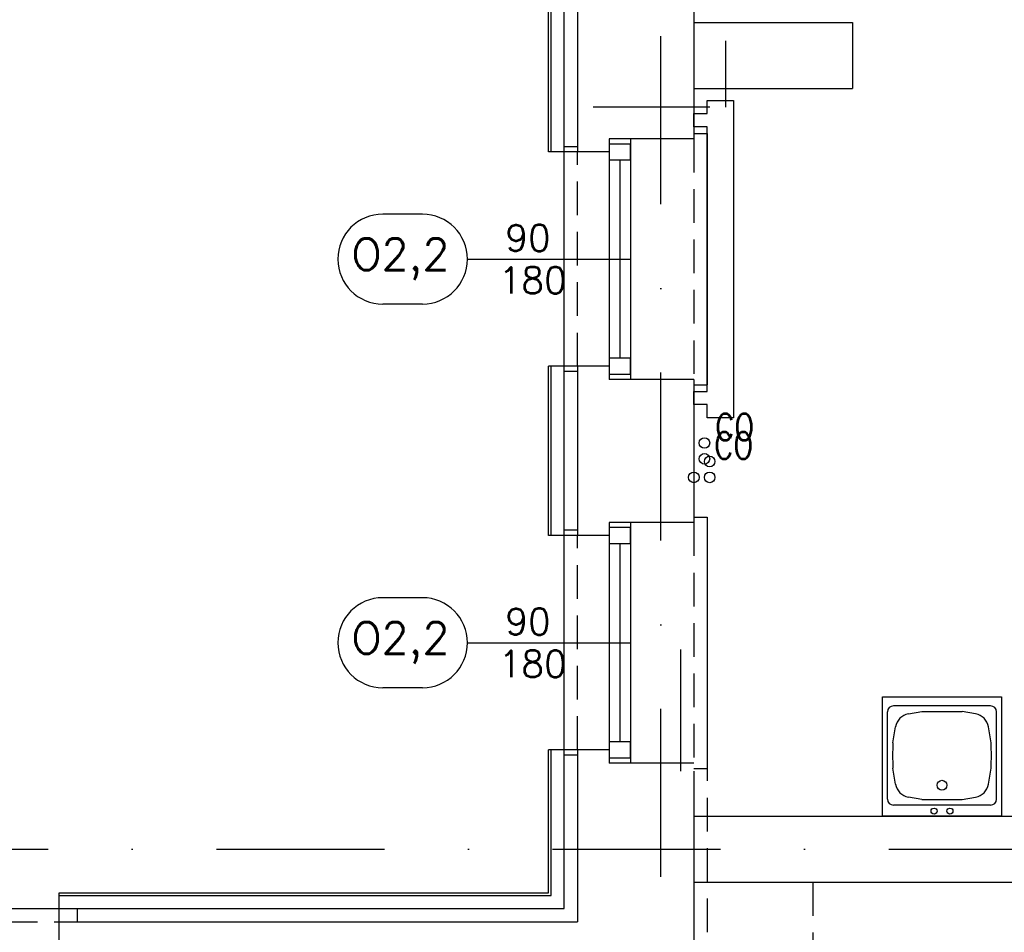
# Model space of a CAD drawing. Header units: millimetres. Extents: x 28600 to 181045, y -399112 to -163690.
# Tile 125 of 256: x 60570 to 60942, y -197460 to -197115. Entities that reach past the tile are written whole.
import ezdxf
from ezdxf.enums import TextEntityAlignment as Align

# ---------------------------------------------------------------- set-up
doc = ezdxf.new("R2010")
doc.units = ezdxf.units.MM
doc.linetypes.add('DASHDOT', pattern=[25.4, 12.7, -6.35, 0, -6.35])
doc.linetypes.add('HIDDEN', pattern=[9.525, 6.35, -3.175])
doc.layers.get('0').update_dxf_attribs({"color": 8})
for name, color, linetype in [('!! 0_ Istn-okna', 8, 'Continuous'), ('!! 0_ Istn-sciany', 8, 'Continuous'), ('!! 0_ Istn-widok', 8, 'Continuous'), ('!! 0_Istn-armatura', 8, 'Continuous'), ('!! 0_Istn-cienka', 8, 'Continuous'), ('!! 0_opis pionów', 8, 'Continuous'), ('!! 0_Opis_okna', 8, 'Continuous'), ('!! 1_ tynk zewn  - nowy', 8, 'Continuous'), ('!! 1_ widok', 8, 'Continuous'), ('!! 2_ remont Ocieplenie', 8, 'ZIGZAG'), ('0-osie-liniA', 8, 'DASHDOT'), ('0-osie-tx', 8, 'Continuous')]:
    doc.layers.add(name, color=color, linetype=linetype)
doc.layers.add('!! 0_Istn-grzejniki', color=8, linetype='Continuous', plot=False)
doc.styles.add('ARCHETYP', font='romans.shx', dxfattribs={"height": 15})
doc.linetypes.add('ZIGZAG', pattern='A,0.00254,-5.08,[131,ltypeshp.shx,S=5.08,R=0,X=-5.08,Y=0],-10.16,[131,ltypeshp.shx,S=5.08,R=180,X=5.08,Y=0],-5.08', length=20.32254)

# ---------------------------------------------------------------- blocks, each defined once
blk = doc.blocks.new('A$C04090CF1')
for p, q in [((0, 60), (60, 60)), ((0, 0), (0, 60)), ((60, 60), (60, 0)), ((54.5, 55.5), (5.5, 55.5)), ((2.5, 8.5), (2.5, 52.5)), ((13.04, 51.51), (19.82, 52.74)), ((46.96, 51.51), (40.18, 52.74)), ((57.5, 8.5), (57.5, 52.5)), ((5.22, 36.82), (6.58, 44.95)), ((54.78, 36.82), (53.42, 44.95)), ((6.58, 16.05), (5.22, 24.18)), ((53.42, 16.05), (54.78, 24.18)), ((54.5, 5.5), (5.5, 5.5)), ((19.82, 8.26), (13.04, 9.49)), ((40.18, 8.26), (46.96, 9.49)), ((60, 0), (0, 0))]:
    blk.add_line(p, q)
for points in [[(19.82, 52.74), (40.18, 52.74)], [(19.82, 8.26), (40.18, 8.26)]]:
    blk.add_lwpolyline(points)
for centre, radius in [((30, 15.5), 2.5), ((26, 2.48), 1.5), ((34, 2.48), 1.5)]:
    blk.add_circle(centre, radius)
for centre, radius, start, end in [((5.5, 52.5), 3, 90, 180), ((54.5, 52.5), 3, 0, 90), ((14.47, 43.64), 8, 100.3048, 170.5377), ((45.53, 43.64), 8, 9.4623, 79.6952), ((188.36, 30.5), 183.25, 178.0251, 181.9749), ((-128.36, 30.5), 183.25, 358.0251, 1.9749), ((14.47, 17.36), 8, 189.4623, 259.6952), ((45.53, 17.36), 8, 280.3048, 350.5377), ((5.5, 8.5), 3, 180, 270), ((54.5, 8.5), 3, 270, 0)]:
    blk.add_arc(centre, radius, start, end)
blk = doc.blocks.new('A$C1F8E0840')
at = {"linetype": 'Continuous', "xscale": 0.75, "yscale": 0.75, "zscale": 0.75}
blk.add_blockref('A$C04090CF1', (-22.5, 0), dxfattribs=at)
blk = doc.blocks.new('okno 4')
at = {"layer": '!! 0_ Istn-okna'}
for points in [[(51834.72, -197370.83), (51746.72, -197370.83)], [(51826.72, -197374.83), (51754.72, -197374.83)], [(51834.72, -197378.83), (51746.72, -197378.83)]]:
    blk.add_lwpolyline(points, dxfattribs=at)
for points in [[(51754.72, -197370.83), (51748.72, -197370.83), (51748.72, -197378.83), (51754.72, -197378.83)], [(51832.72, -197370.83), (51826.72, -197370.83), (51826.72, -197378.83), (51832.72, -197378.83)]]:
    blk.add_lwpolyline(points, close=True, dxfattribs=at)
at = {"layer": '!! 0_ Istn-sciany'}
for points in [[(51751.72, -197370.83), (51751.72, -197352.83)], [(51829.72, -197370.83), (51829.72, -197352.83)], [(51751.72, -197370.83), (51746.72, -197370.83)], [(51746.72, -197378.83), (51746.72, -197370.83)], [(51834.72, -197370.83), (51829.72, -197370.83)], [(51834.72, -197378.83), (51834.72, -197370.83)], [(51746.72, -197378.83), (51746.72, -197409.83)], [(51834.72, -197378.83), (51834.72, -197409.83)]]:
    blk.add_lwpolyline(points, dxfattribs=at)
at = {"layer": '!! 0_ Istn-widok'}
for points in [[(51744.72, -197347.83), (51836.72, -197347.83)], [(51744.72, -197352.83), (51744.72, -197347.83)], [(51836.72, -197352.83), (51836.72, -197347.83)], [(51746.72, -197409.83), (51746.72, -197412.33)], [(51834.72, -197409.83), (51834.72, -197412.33)], [(51834.72, -197412.33), (51746.72, -197412.33)]]:
    blk.add_lwpolyline(points, dxfattribs=at)
at = {"layer": '!! 0_Istn-cienka', "linetype": 'HIDDEN', "ltscale": 2}
for points in [[(51751.72, -197352.83), (51829.72, -197352.83)], [(51834.72, -197409.83), (51746.72, -197409.83)]]:
    blk.add_lwpolyline(points, dxfattribs=at)
blk = doc.blocks.new('1_ok-opis')
blk.add_line((0, 111.61), (0, 50))
for points in [[(-17, 128.61), (-17, 143.61)], [(17, 128.61), (17, 143.61)]]:
    blk.add_lwpolyline(points)
for centre, start, end in [((0, 143.61), 0, 180), ((0, 128.61), 180, 0)]:
    blk.add_arc(centre, 17, start, end)
at = {"style": 'ARCHETYP'}
for tag, height, rotation, p in [('NR', 12, 90, (0, 136.9)), ('NR', 12, 270, (0, 136.9)), ('SZEROKOŚĆ', 10, 90, (-8, 78.29)), ('WYSOKOŚĆ', 10, 270, (-8, 78.29)), ('SZEROKOŚĆ', 10, 270, (8, 78.29)), ('WYSOKOŚĆ', 10, 90, (8, 78.29))]:
    blk.add_attdef(tag, text='', height=height, rotation=rotation, dxfattribs=at).set_placement(p, align=Align.MIDDLE)

msp = doc.modelspace()

# ---------------------------------------------------------------- linework, layer by layer
at = {"layer": '!! 0_ Istn-okna'}
for points in [[(60792.56735, -197160.12813), (60792.56735, -197251.12813)], [(60800.56735, -197160.12813), (60800.56735, -197251.12813)], [(60796.56735, -197168.12813), (60796.56735, -197243.12813)], [(60792.56735, -197305.12813), (60792.56735, -197396.12813)], [(60800.56735, -197305.12813), (60800.56735, -197396.12813)], [(60796.56735, -197313.12813), (60796.56735, -197388.12813)]]:
    msp.add_lwpolyline(points, dxfattribs=at)
for points in [[(60792.56735, -197162.12813), (60792.56735, -197168.12813), (60800.56735, -197168.12813), (60800.56735, -197162.12813)], [(60792.56735, -197243.12813), (60792.56735, -197249.12813), (60800.56735, -197249.12813), (60800.56735, -197243.12813)], [(60792.56735, -197307.12813), (60792.56735, -197313.12813), (60800.56735, -197313.12813), (60800.56735, -197307.12813)], [(60792.56735, -197388.12813), (60792.56735, -197394.12813), (60800.56735, -197394.12813), (60800.56735, -197388.12813)]]:
    msp.add_lwpolyline(points, close=True, dxfattribs=at)
at = {"layer": '!! 0_ Istn-sciany'}
for points in [[(60780.56735, -197091.12813), (60780.56735, -197165.12813)], [(60824.56735, -197096.12813), (60824.56735, -197116.12813)], [(60824.56735, -197116.12813), (60884.56735, -197116.12813)], [(60884.56735, -197116.12813), (60884.56735, -197141.12813)], [(60824.56735, -197141.12813), (60884.56735, -197141.12813)], [(60824.56735, -197141.12813), (60824.56735, -197160.12813)], [(60792.56735, -197160.12813), (60792.56735, -197165.12813)], [(60824.56735, -197160.12813), (60792.56735, -197160.12813)], [(60792.56735, -197165.12813), (60780.56735, -197165.12813)], [(60780.56735, -197246.12813), (60780.56735, -197310.12813)], [(60792.56735, -197246.12813), (60780.56735, -197246.12813)], [(60792.56735, -197246.12813), (60792.56735, -197251.12813)], [(60824.56735, -197251.12813), (60792.56735, -197251.12813)], [(60824.56735, -197251.12813), (60824.56735, -197305.12813)], [(60792.56735, -197305.12813), (60792.56735, -197310.12813)], [(60824.56735, -197305.12813), (60792.56735, -197305.12813)], [(60792.56735, -197310.12813), (60780.56735, -197310.12813)], [(60780.56735, -197391.12813), (60780.56735, -197456.12813)], [(60792.56735, -197391.12813), (60780.56735, -197391.12813)], [(60792.56735, -197391.12813), (60792.56735, -197396.12813)], [(60824.56735, -197396.12813), (60792.56735, -197396.12813)], [(60824.56735, -197399.12813), (60824.56735, -197513.12813)], [(60824.56735, -197399.12813), (60824.56735, -197513.12813)], [(60824.56735, -197416.12813), (60999.56735, -197416.12813)], [(60824.56735, -197441.12813), (61331.56735, -197441.12813)], [(60584.56735, -197456.12813), (60775.56735, -197456.12813)], [(60584.56735, -197456.12813), (60780.56735, -197456.12813)]]:
    msp.add_lwpolyline(points, dxfattribs=at)
at = {"layer": '!! 0_ Istn-widok'}
for points in [[(60824.56735, -197116.12813), (60824.56735, -197141.12813)], [(60836.56735, -197123.12813), (60836.56735, -197148.12813)], [(60830.56735, -197148.12813), (60786.56735, -197148.12813)], [(60824.56735, -197158.12813), (60829.56735, -197158.12813)], [(60829.56735, -197158.12813), (60829.56735, -197253.12813)], [(60775.56735, -197248.12813), (60775.56735, -197163.12813)], [(60780.56735, -197163.12813), (60775.56735, -197163.12813)], [(60780.56735, -197248.12813), (60775.56735, -197248.12813)], [(60824.56735, -197253.12813), (60829.56735, -197253.12813)], [(60824.56735, -197303.12813), (60829.56735, -197303.12813)], [(60829.56735, -197303.12813), (60829.56735, -197398.12813)], [(60775.56735, -197393.12813), (60775.56735, -197308.12813)], [(60780.56735, -197308.12813), (60775.56735, -197308.12813)], [(60819.56735, -197353.12813), (60819.56735, -197399.12813)], [(60780.56735, -197393.12813), (60775.56735, -197393.12813)], [(60824.56735, -197398.12813), (60829.56735, -197398.12813)]]:
    msp.add_lwpolyline(points, dxfattribs=at)
at = {"layer": '!! 0_ Istn-widok', "linetype": 'HIDDEN', "ltscale": 3}
msp.add_lwpolyline([(60824.56735, -197399.12813), (60824.56735, -197630.12813)], dxfattribs=at)
at = {"layer": '!! 0_Istn-armatura'}
for centre in [(60828.56735, -197275.12813), (60828.56735, -197281.12813)]:
    msp.add_circle(centre, 2, dxfattribs=at)
at = {"layer": '!! 0_Istn-cienka', "linetype": 'HIDDEN', "ltscale": 2}
for points in [[(60824.56735, -197160.12813), (60824.56735, -197251.12813)], [(60780.56735, -197246.12813), (60780.56735, -197165.12813)], [(60824.56735, -197305.12813), (60824.56735, -197396.12813)], [(60780.56735, -197391.12813), (60780.56735, -197310.12813)], [(60829.56735, -197371.12813), (60829.56735, -197941.12813)], [(60869.56735, -197441.12813), (60869.56735, -197971.12813)]]:
    msp.add_lwpolyline(points, dxfattribs=at)
at = {"layer": '!! 0_Istn-grzejniki'}
msp.add_lwpolyline([(60824.56735, -197150.62813), (60829.56735, -197150.62813), (60829.56735, -197145.62813), (60839.56735, -197145.62813), (60839.56735, -197265.62813), (60829.56735, -197265.62813), (60829.56735, -197260.62813), (60824.56735, -197260.62813), (60824.56735, -197255.62813), (60829.56735, -197255.62813), (60829.56735, -197155.62813), (60824.56735, -197155.62813)], close=True, dxfattribs=at)
at = {"layer": '!! 0_opis pionów'}
for centre in [(60830.56735, -197282.12813), (60824.56735, -197288.12813), (60830.56735, -197288.12813)]:
    msp.add_circle(centre, 2, dxfattribs=at)
at = {"layer": '!! 1_ tynk zewn  - nowy'}
for points in [[(60769.56735, -197165.12813), (60769.56735, -197091.12813)], [(60770.56735, -197165.12813), (60770.56735, -197091.12813)], [(60780.56735, -197165.12813), (60769.56735, -197165.12813)], [(60769.56735, -197310.12813), (60769.56735, -197246.12813)], [(60780.56735, -197246.12813), (60769.56735, -197246.12813)], [(60770.56735, -197310.12813), (60770.56735, -197246.12813)], [(60780.56735, -197310.12813), (60769.56735, -197310.12813)], [(60584.56735, -197446.12813), (60770.56735, -197446.12813), (60770.56735, -197391.12813)], [(60584.56735, -197445.12813), (60769.56735, -197445.12813), (60769.56735, -197391.12813)], [(60780.56735, -197391.12813), (60769.56735, -197391.12813)]]:
    msp.add_lwpolyline(points, dxfattribs=at)
at = {"layer": '!! 1_ widok'}
msp.add_lwpolyline([(60824.56735, -197416.12813), (60824.56735, -197441.12813)], dxfattribs=at)
at = {"layer": '!! 2_ remont Ocieplenie', "linetype": 'ZIGZAG', "ltscale": 0.75}
for points in [[(60775.56735, -197165.12813), (60775.56735, -197091.12813)], [(60775.56735, -197310.12813), (60775.56735, -197246.12813)], [(60584.56735, -197451.12813), (60775.56735, -197451.12813), (60775.56735, -197391.12813)]]:
    msp.add_lwpolyline(points, dxfattribs=at)
msp.add_line((60584.56735, -197456.12813), (60584.56735, -197445.12813))
at = {"layer": '0-osie-liniA', "ltscale": 5}
for points in [[(60812.06735, -199599.773), (60812.06735, -193580.95023)], [(60389.88894, -197428.62813), (62630.46575, -197428.62813)]]:
    msp.add_lwpolyline(points, dxfattribs=at)

# ---------------------------------------------------------------- block references
at = {"layer": '!! 0_Istn-armatura'}
msp.add_blockref('A$C1F8E0840', (60918.39516, -197416.12813), dxfattribs=at)
at = {"layer": '!! 0_Opis_okna'}
ref = msp.add_blockref('1_ok-opis', (60850.56735, -197205.62813), dxfattribs=dict(at, rotation=89.99999999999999))
ref.add_attrib('SZEROKOŚĆ', '90', dxfattribs={"layer": '0', "height": 10, "style": 'ARCHETYP'}).set_placement((60761.84694, -197197.62813), align=Align.MIDDLE)
ref.add_attrib('WYSOKOŚĆ', '180', dxfattribs={"layer": '0', "height": 10, "style": 'ARCHETYP'}).set_placement((60763.6204, -197213.62813), align=Align.MIDDLE)
ref.add_attrib('NR', 'O2,2', dxfattribs={"layer": '0', "height": 12, "style": 'ARCHETYP'}).set_placement((60713.6659, -197205.62813), align=Align.MIDDLE)
ref = msp.add_blockref('1_ok-opis', (60850.56735, -197350.62813), dxfattribs=dict(at, rotation=89.99999999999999))
ref.add_attrib('SZEROKOŚĆ', '90', dxfattribs={"layer": '0', "height": 10, "style": 'ARCHETYP'}).set_placement((60761.84694, -197342.62813), align=Align.MIDDLE)
ref.add_attrib('WYSOKOŚĆ', '180', dxfattribs={"layer": '0', "height": 10, "style": 'ARCHETYP'}).set_placement((60763.6204, -197358.62813), align=Align.MIDDLE)
ref.add_attrib('NR', 'O2,2', dxfattribs={"layer": '0', "height": 12, "style": 'ARCHETYP'}).set_placement((60713.6659, -197350.62813), align=Align.MIDDLE)
at = {"layer": '0-osie-tx'}
msp.add_blockref('okno 4', (8754.84344, -103.29601), dxfattribs=at)

# ---------------------------------------------------------------- texts
at = {"layer": '!! 0_Istn-armatura', "style": 'ARCHETYP', "width": 0.8}
msp.add_text('CO', height=10, rotation=0, dxfattribs=at).set_placement((60832.66724, -197274.09798))
at = {"layer": '!! 0_opis pionów', "style": 'ARCHETYP', "width": 0.8}
msp.add_text('CO', height=10, rotation=0, dxfattribs=at).set_placement((60832.28774, -197281.09798))

doc.saveas('drawing.dxf')
